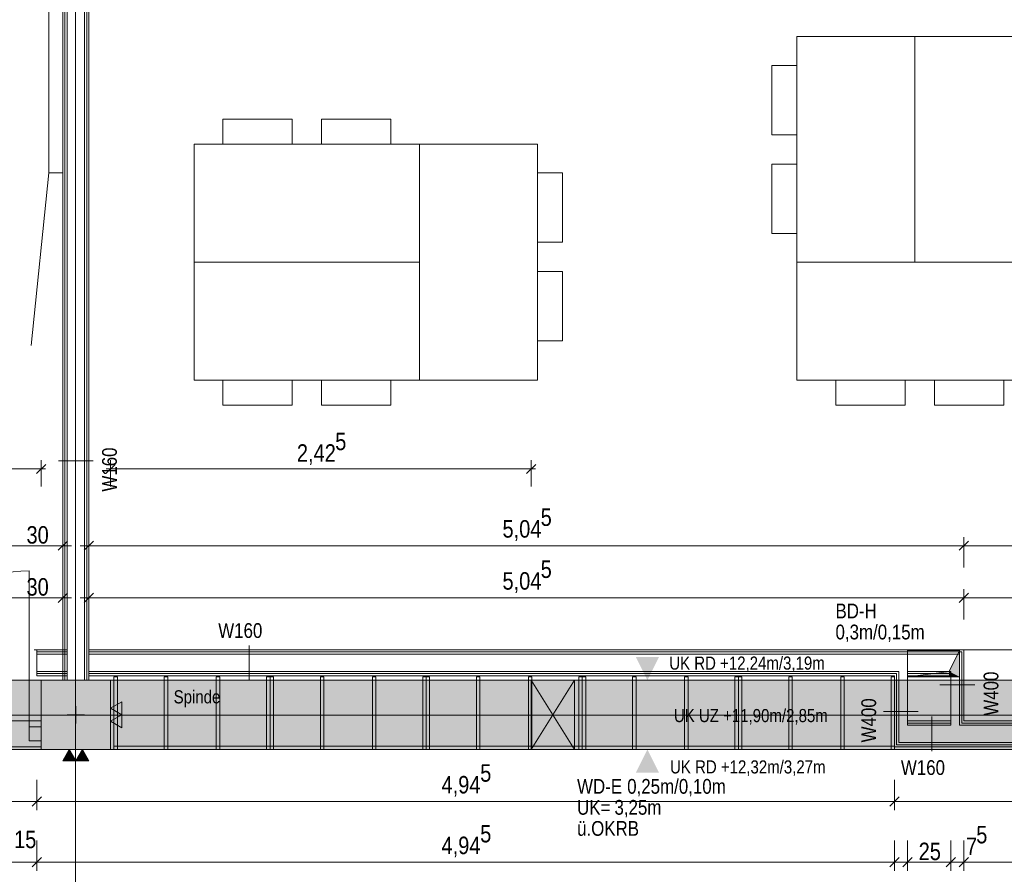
# Model space of a CAD drawing. Extents: x -620 to 3480, y 62 to 1102.
# Tile 85 of 256: x -328 to -215, y 808 to 906. Entities that reach past the tile are written whole.
import ezdxf
from ezdxf.lldxf.tags import DXFTag

# ---------------------------------------------------------------- set-up
doc = ezdxf.new("R2010")
doc.units = 0
doc.layers.get('0').update_dxf_attribs({"lineweight": 13})
for name, color, linetype, lineweight, true_color in [('00 -Bauelemente -Dämmung innen', 7, 'Continuous', 9, 0xff7fe6), ('00 -Bauelemente -Gipskarton', 7, 'Continuous', 9, 0xff7fe6), ('00_Beschriftung UZ', 3, 'Continuous', 13, 0x00ff00), ('30 -33 Aussenwände- 3 Aussenstützen', 7, 'Continuous', 50, 0x0000dd), ('30 -34 Innenwände- 11 Durchbruch', 4, 'Continuous', 9, 0x00ffff), ('30 -34 Innenwände- 2 nichttragend', 7, 'Continuous', 18, 0xff7fe6), ('30 -34 Innenwände- 4 Türen_Fenster', 7, 'Continuous', 15, 0x9955ff), ('30 -35 Decken- 1 Konstruktion-Träger- Stahlbeton', 7, 'grob-A06G9SLJ8I', 13, 0x33aa00), ('30 -35 Decken- 11 Bodendurchbruch', 7, 'Continuous', 15, 0x599559), ('60- 61 allgemeine Ausstattung- 1 Möbel', 7, 'Continuous', 9, 0x00cccc), ('70 -72 Beschriftung- 1 Beschriftung allgemein', 7, 'Continuous', 9, 0xff6633), ('70 -72 Beschriftung- 2 Beschriftung Bauteile', 7, 'Continuous', 9, 0x9999ff), ('70 -76 Bemaßung- 2 Allgemein', 9, 'Continuous', 5, 0x808080), ('iwb_Schraffur_Unterzug', 7, 'Continuous', 5, 0xffffcc)]:
    doc.layers.add(name, color=color, linetype=linetype, lineweight=lineweight, true_color=true_color)
doc.layers.add('70 -71 Achsen- 1 Gebäudeachsen', color=7, linetype='STRICHPUNKT2-A06G9SLK8I', lineweight=18)
doc.layers.add('70 -75 Raumstempel- 3 Wandstempel', color=7, linetype='Continuous', lineweight=50)
doc.styles.get("Standard").update_dxf_attribs({"font": 'ARIALN.TTF'})
tags = doc.linetypes.add('fein_strichliert-A06G9SLL8I', pattern=[4, 1, -2, 1]).pattern_tags.tags
tags[8:9] = [DXFTag(74, 4), DXFTag(75, 0), DXFTag(340, '0'), DXFTag(46, 0.0), DXFTag(50, 0.0), DXFTag(44, 0.0), DXFTag(45, 0.0)]
tags[6:7] = [DXFTag(74, 4), DXFTag(75, 0), DXFTag(340, '0'), DXFTag(46, 0.0), DXFTag(50, 0.0), DXFTag(44, 0.0), DXFTag(45, 0.0)]
tags[4:5] = [DXFTag(74, 4), DXFTag(75, 0), DXFTag(340, '0'), DXFTag(46, 0.0), DXFTag(50, 0.0), DXFTag(44, 0.0), DXFTag(45, 0.0)]
tags = doc.linetypes.add('grob-A06G9SLJ8I', pattern=[14, 3, -8, 3]).pattern_tags.tags
tags[8:9] = [DXFTag(74, 4), DXFTag(75, 0), DXFTag(340, '0'), DXFTag(46, 0.0), DXFTag(50, 0.0), DXFTag(44, 0.0), DXFTag(45, 0.0)]
tags[6:7] = [DXFTag(74, 4), DXFTag(75, 0), DXFTag(340, '0'), DXFTag(46, 0.0), DXFTag(50, 0.0), DXFTag(44, 0.0), DXFTag(45, 0.0)]
tags[4:5] = [DXFTag(74, 4), DXFTag(75, 0), DXFTag(340, '0'), DXFTag(46, 0.0), DXFTag(50, 0.0), DXFTag(44, 0.0), DXFTag(45, 0.0)]
tags = doc.linetypes.add('STRICHPUNKT2-A06G9SLK8I', pattern=[12.7, 6.35, -3.175, 0, -3.175]).pattern_tags.tags
tags[10:11] = [DXFTag(74, 4), DXFTag(75, 0), DXFTag(340, '0'), DXFTag(46, 0.0), DXFTag(50, 0.0), DXFTag(44, 0.0), DXFTag(45, 0.0)]
tags[8:9] = [DXFTag(74, 4), DXFTag(75, 0), DXFTag(340, '0'), DXFTag(46, 0.0), DXFTag(50, 0.0), DXFTag(44, 0.0), DXFTag(45, 0.0)]
tags[6:7] = [DXFTag(74, 4), DXFTag(75, 0), DXFTag(340, '0'), DXFTag(46, 0.0), DXFTag(50, 0.0), DXFTag(44, 0.0), DXFTag(45, 0.0)]
tags[4:5] = [DXFTag(74, 4), DXFTag(75, 0), DXFTag(340, '0'), DXFTag(46, 0.0), DXFTag(50, 0.0), DXFTag(44, 0.0), DXFTag(45, 0.0)]

# ---------------------------------------------------------------- blocks, each defined once
blk = doc.blocks.new('Referenz-A06G9SLM8I')
at = {"layer": '00 -Bauelemente -Dämmung innen', "color": 0, "linetype": 'Continuous', "lineweight": -2, "ltscale": 0.13}
for p, q in [((-323, 829.9), (-323, 986.9)), ((-321, 829.9), (-321, 986.9)), ((-326.5, 832.9), (-323, 832.9)), ((-320.5, 832.9), (-220.1, 832.9)), ((-220.1, 824.7), (-220.1, 832.9)), ((-326.5, 830.9), (-323, 830.9)), ((-320.5, 830.9), (-227.1, 830.9)), ((-227.1, 830.9), (-227.1, 822.7)), ((-226.1, 830.9), (-226.1, 830.4)), ((-226.1, 830.9), (-221.1, 830.9)), ((-226.1, 830.4), (-226.1, 825.2)), ((-221.1, 830.4), (-221.1, 830.9)), ((-221.1, 825.2), (-221.1, 830.4)), ((-226.1, 825.2), (-226.1, 824.7)), ((-226.1, 824.7), (-221.1, 824.7)), ((-221.1, 824.7), (-221.1, 825.2)), ((-220.1, 824.7), (-195, 824.7)), ((-227.1, 822.7), (-195, 822.7))]:
    blk.add_line(p, q, dxfattribs=at)
at = {"layer": '00 -Bauelemente -Gipskarton', "color": 0, "linetype": 'Continuous', "lineweight": -2, "ltscale": 0.13}
for p, q in [((-323.5, 829.9), (-323.5, 986.9)), ((-323.25, 829.9), (-323.25, 986.9)), ((-323, 829.9), (-323, 986.9)), ((-321, 829.9), (-321, 986.9)), ((-320.75, 829.9), (-320.75, 986.9)), ((-320.5, 829.9), (-320.5, 986.9)), ((-326.5, 833.4), (-323, 833.4)), ((-320.5, 833.4), (-219.6, 833.4)), ((-219.6, 825.2), (-219.6, 833.4)), ((-326.5, 833.15), (-323, 833.15)), ((-326.5, 832.9), (-323, 832.9)), ((-320.5, 833.15), (-219.85, 833.15)), ((-320.5, 832.9), (-220.1, 832.9)), ((-220.1, 824.7), (-220.1, 832.9)), ((-219.85, 824.95), (-219.85, 833.15)), ((-326.5, 830.9), (-323, 830.9)), ((-326.5, 830.65), (-323, 830.65)), ((-326.5, 830.4), (-323, 830.4)), ((-320.5, 830.9), (-227.1, 830.9)), ((-320.5, 830.65), (-227.35, 830.65)), ((-320.5, 830.4), (-227.6, 830.4)), ((-227.6, 830.4), (-227.6, 822.2)), ((-227.35, 830.65), (-227.35, 822.45)), ((-227.1, 830.9), (-227.1, 822.7)), ((-226.1, 830.9), (-221.1, 830.9)), ((-226.1, 830.65), (-221.1, 830.65)), ((-226.1, 830.4), (-221.1, 830.4)), ((-221.1, 830.9), (-221.1, 830.65)), ((-221.1, 830.65), (-221.1, 830.4)), ((-226.1, 825.2), (-221.1, 825.2)), ((-226.1, 825.2), (-226.1, 824.95)), ((-226.1, 824.95), (-226.1, 824.7)), ((-226.1, 824.95), (-221.1, 824.95)), ((-226.1, 824.7), (-221.1, 824.7)), ((-220.1, 824.7), (-195, 824.7)), ((-219.85, 824.95), (-195, 824.95)), ((-219.6, 825.2), (-195, 825.2)), ((-227.6, 822.2), (-195, 822.2)), ((-227.35, 822.45), (-195, 822.45)), ((-227.1, 822.7), (-195, 822.7))]:
    blk.add_line(p, q, dxfattribs=at)
at = {"layer": '00_Beschriftung UZ', "color": 0, "lineweight": -2}
for points in [[(-257.42, 832.57), (-256.09, 829.9), (-254.75, 832.57)], [(-257.42, 827.23), (-256.09, 829.9), (-254.75, 827.24)], [(-257.42, 824.57), (-256.09, 821.9), (-254.75, 824.57)], [(-257.42, 819.23), (-256.09, 821.9), (-254.75, 819.24)]]:
    blk.add_solid(points, dxfattribs=at)
at = {"layer": '30 -33 Aussenwände- 3 Aussenstützen', "color": 0, "linetype": 'Continuous', "lineweight": -2, "ltscale": 0.13}
for p, q in [((-326, 829.9), (-326, 821.9)), ((-318, 829.9), (-326, 829.9)), ((-318, 821.9), (-318, 829.9)), ((-326, 821.9), (-318, 821.9))]:
    blk.add_line(p, q, dxfattribs=at)
at = {"layer": '30 -33 Aussenwände- 3 Aussenstützen', "color": 0, "lineweight": -2}
for p, q in [((-322, 826.9), (-322, 824.9)), ((-323, 825.9), (-321, 825.9))]:
    blk.add_line(p, q, dxfattribs=at)
at = {"layer": '30 -34 Innenwände- 11 Durchbruch', "color": 0, "linetype": 'Continuous', "lineweight": -2, "ltscale": 0.13}
for p, q in [((-269.5, 829.9), (-264.5, 829.9)), ((-264.5, 829.9), (-269.5, 821.9)), ((-264.5, 821.9), (-269.5, 829.9)), ((-269.5, 821.9), (-269.5, 829.9)), ((-269.5, 829.9), (-264.5, 821.9)), ((-264.5, 829.9), (-269.5, 821.9)), ((-264.5, 821.9), (-264.5, 829.9)), ((-269.5, 821.9), (-264.5, 821.9))]:
    blk.add_line(p, q, dxfattribs=at)
at = {"layer": '30 -34 Innenwände- 11 Durchbruch', "color": 0, "lineweight": -2}
for points in [[(-269.5, 821.9), (-269.5, 829.9), (-267, 825.9)], [(-264.5, 821.9), (-267, 825.9), (-264.5, 829.9)]]:
    blk.add_solid(points, dxfattribs=at)
at = {"layer": '30 -34 Innenwände- 2 nichttragend', "color": 0, "linetype": 'Continuous', "lineweight": -2, "ltscale": 0.13}
for p, q in [((-323.5, 829.9), (-323.5, 986.9)), ((-320.5, 829.9), (-320.5, 986.9)), ((-326.8, 833.4), (-326.5, 833.4)), ((-326.5, 833.15), (-326.5, 833.4)), ((-326.5, 833.4), (-323, 833.4)), ((-323, 830.4), (-323, 833.4)), ((-320.5, 833.4), (-219.6, 833.4)), ((-219.6, 825.2), (-219.6, 833.4)), ((-326.5, 833.15), (-326.5, 832.9)), ((-326.5, 830.9), (-326.5, 832.9)), ((-326.5, 830.9), (-326.5, 830.65)), ((-326.5, 830.4), (-326.5, 830.65)), ((-326.5, 830.4), (-323, 830.4)), ((-320.5, 830.4), (-227.6, 830.4)), ((-227.6, 830.4), (-227.6, 822.2)), ((-226.1, 830.4), (-226.1, 825.2)), ((-226.1, 830.4), (-221.1, 830.4)), ((-221.1, 825.2), (-221.1, 830.4)), ((-326, 824.95), (-326, 825.2)), ((-326, 822.2), (-326, 824.95)), ((-326, 824.7), (-326, 824.95)), ((-326, 822.7), (-326, 824.7)), ((-226.1, 825.2), (-221.1, 825.2)), ((-219.6, 825.2), (-195, 825.2)), ((-326, 822.45), (-326, 822.7)), ((-326, 822.2), (-326, 822.45)), ((-227.6, 822.2), (-195, 822.2))]:
    blk.add_line(p, q, dxfattribs=at)
at = {"layer": '30 -34 Innenwände- 4 Türen_Fenster', "color": 0, "linetype": 'grob-A06G9SLJ8I', "lineweight": -2, "ltscale": 0.13}
for p, q in [((-327.4, 824.5), (-327.4, 842.5)), ((-360, 825.2), (-326, 825.2)), ((-360, 822.2), (-326, 822.2))]:
    blk.add_line(p, q, dxfattribs=at)
at = {"layer": '30 -34 Innenwände- 4 Türen_Fenster', "color": 0, "linetype": 'Continuous', "lineweight": -2, "ltscale": 0.13}
for p, q in [((-327.4, 824.5), (-326, 824.5)), ((-327.4, 822.9), (-327.4, 824.5)), ((-326, 824.5), (-326, 822.9)), ((-326, 822.9), (-327.4, 822.9))]:
    blk.add_line(p, q, dxfattribs=at)
at = {"layer": '30 -34 Innenwände- 4 Türen_Fenster', "color": 0, "linetype": 'grob-A06G9SLJ8I', "lineweight": -2, "ltscale": 0.13}
blk.add_ellipse((-327.4, 824.5), major_axis=(0, 18), ratio=1, start_param=0, end_param=1.570796, dxfattribs=at)
at = {"layer": '30 -35 Decken- 1 Konstruktion-Träger- Stahlbeton', "color": 0, "linetype": 'STRICHPUNKT2-A06G9SLK8I', "lineweight": -2, "ltscale": 0.13}
for p, q in [((-554.53, 829.9), (4, 829.9)), ((-554.53, 821.9), (4, 821.9))]:
    blk.add_line(p, q, dxfattribs=at)
at = {"layer": '30 -35 Decken- 11 Bodendurchbruch', "color": 0, "linetype": 'Continuous', "lineweight": -2, "ltscale": 0.13}
for p, q in [((-226.1, 830.3), (-226.1, 833.3)), ((-226.1, 833.3), (-220.1, 833.3)), ((-220.1, 833.3), (-221.3, 830.9)), ((-220.1, 833.3), (-221.3, 830.9)), ((-220.1, 830.3), (-220.1, 833.3)), ((-221.3, 830.9), (-226.1, 830.3)), ((-221.3, 830.9), (-226.1, 830.3)), ((-226.1, 830.3), (-220.1, 830.3))]:
    blk.add_line(p, q, dxfattribs=at)
at = {"layer": '30 -35 Decken- 11 Bodendurchbruch', "color": 0, "lineweight": -2}
for points in [[(-220.1, 830.3), (-221.3, 830.9), (-220.1, 833.3)], [(-221.3, 830.3), (-226.1, 830.3), (-221.3, 830.9)], [(-221.3, 830.3), (-221.3, 830.9), (-220.1, 830.3)]]:
    blk.add_solid(points, dxfattribs=at)
at = {"layer": '60- 61 allgemeine Ausstattung- 1 Möbel', "color": 0, "linetype": 'Continuous', "lineweight": -2, "ltscale": 0.13}
for p, q in [((-325.1, 888.4), (-325.1, 928.4)), ((-323.5, 928.4), (-323.5, 888.4)), ((-238.87, 878.11), (-238.87, 904.11)), ((-238.87, 904.11), (-225.27, 904.11)), ((-225.27, 878.11), (-225.27, 904.11)), ((-225.27, 904.11), (-211.67, 904.11)), ((-225.27, 904.11), (-225.27, 878.11)), ((-241.75, 900.8), (-238.87, 900.8)), ((-241.75, 892.8), (-241.75, 900.8)), ((-238.87, 900.8), (-238.87, 892.8)), ((-305.05, 891.71), (-305.05, 894.59)), ((-305.05, 894.59), (-297.05, 894.59)), ((-297.05, 894.59), (-297.05, 891.71)), ((-293.66, 891.71), (-293.66, 894.59)), ((-293.66, 894.59), (-285.66, 894.59)), ((-285.66, 894.59), (-285.66, 891.71)), ((-238.87, 892.8), (-241.75, 892.8)), ((-308.36, 891.71), (-282.36, 891.71)), ((-308.36, 878.11), (-308.36, 891.71)), ((-297.05, 891.71), (-305.05, 891.71)), ((-285.66, 891.71), (-293.66, 891.71)), ((-282.36, 864.51), (-282.36, 891.71)), ((-282.36, 891.71), (-268.76, 891.71)), ((-282.36, 891.71), (-282.36, 878.11)), ((-268.76, 891.71), (-268.76, 864.51)), ((-241.75, 889.41), (-238.87, 889.41)), ((-241.75, 881.41), (-241.75, 889.41)), ((-238.87, 889.41), (-238.87, 881.41)), ((-325.1, 888.4), (-327.15, 868.51)), ((-323.5, 888.4), (-325.1, 888.4)), ((-268.76, 880.41), (-268.76, 888.41)), ((-268.76, 888.41), (-265.88, 888.41)), ((-265.88, 888.41), (-265.88, 880.41)), ((-238.87, 881.41), (-241.75, 881.41)), ((-265.88, 880.41), (-268.76, 880.41)), ((-308.36, 878.11), (-282.36, 878.11)), ((-308.36, 864.51), (-308.36, 878.11)), ((-282.36, 878.11), (-308.36, 878.11)), ((-282.36, 878.11), (-282.36, 864.51)), ((-225.27, 878.11), (-238.87, 878.11)), ((-238.87, 878.11), (-211.67, 878.11)), ((-238.87, 864.51), (-238.87, 878.11)), ((-211.67, 878.11), (-225.27, 878.11)), ((-268.76, 869.02), (-268.76, 877.02)), ((-268.76, 877.02), (-265.88, 877.02)), ((-265.88, 877.02), (-265.88, 869.02)), ((-265.88, 869.02), (-268.76, 869.02)), ((-282.36, 864.51), (-308.36, 864.51)), ((-305.05, 861.63), (-305.05, 864.51)), ((-305.05, 864.51), (-297.05, 864.51)), ((-297.05, 864.51), (-297.05, 861.63)), ((-293.66, 861.63), (-293.66, 864.51)), ((-293.66, 864.51), (-285.66, 864.51)), ((-285.66, 864.51), (-285.66, 861.63)), ((-268.76, 864.51), (-282.36, 864.51)), ((-211.67, 864.51), (-238.87, 864.51)), ((-234.36, 861.63), (-234.36, 864.51)), ((-234.36, 864.51), (-226.36, 864.51)), ((-226.36, 864.51), (-226.36, 861.63)), ((-222.97, 861.63), (-222.97, 864.51)), ((-222.97, 864.51), (-214.97, 864.51)), ((-214.97, 864.51), (-214.97, 861.63)), ((-297.05, 861.63), (-305.05, 861.63)), ((-285.66, 861.63), (-293.66, 861.63)), ((-226.36, 861.63), (-234.36, 861.63)), ((-214.97, 861.63), (-222.97, 861.63))]:
    blk.add_line(p, q, dxfattribs=at)
at = {"layer": '60- 61 allgemeine Ausstattung- 1 Möbel', "color": 0, "lineweight": -2}
for p, q in [((-219.6, 833.4), (-199.5, 833.4)), ((-219.6, 825.2), (-219.6, 833.4)), ((-199.5, 825.2), (-219.6, 825.2))]:
    blk.add_line(p, q, dxfattribs=at)
at = {"layer": '60- 61 allgemeine Ausstattung- 1 Möbel', "color": 0, "linetype": 'fein_strichliert-A06G9SLL8I', "lineweight": -2, "ltscale": 0.13}
for p, q in [((-317.6, 830.3), (-317.2, 830.3)), ((-317.6, 821.9), (-317.6, 830.3)), ((-317.2, 830.3), (-317.2, 821.9)), ((-311.8, 830.3), (-311.4, 830.3)), ((-311.8, 821.9), (-311.8, 830.3)), ((-311.4, 830.3), (-311.4, 821.9)), ((-305.8, 830.3), (-305.4, 830.3)), ((-305.8, 821.9), (-305.8, 830.3)), ((-305.4, 830.3), (-305.4, 821.9)), ((-300, 830.3), (-299.6, 830.3)), ((-300, 821.9), (-300, 830.3)), ((-299.6, 830.3), (-299.2, 830.3)), ((-299.6, 821.9), (-299.6, 830.3)), ((-299.6, 830.3), (-299.6, 821.9)), ((-299.2, 830.3), (-299.2, 821.9)), ((-293.8, 830.3), (-293.4, 830.3)), ((-293.8, 821.9), (-293.8, 830.3)), ((-293.4, 830.3), (-293.4, 821.9)), ((-287.8, 830.3), (-287.4, 830.3)), ((-287.8, 821.9), (-287.8, 830.3)), ((-287.4, 830.3), (-287.4, 821.9)), ((-282, 830.3), (-281.6, 830.3)), ((-282, 821.9), (-282, 830.3)), ((-281.6, 830.3), (-281.6, 821.9)), ((-281.6, 830.3), (-281.2, 830.3)), ((-281.6, 821.9), (-281.6, 830.3)), ((-281.2, 830.3), (-281.2, 821.9)), ((-275.8, 830.3), (-275.4, 830.3)), ((-275.8, 821.9), (-275.8, 830.3)), ((-275.4, 830.3), (-275.4, 821.9)), ((-269.8, 830.3), (-269.4, 830.3)), ((-269.8, 821.9), (-269.8, 830.3)), ((-269.4, 830.3), (-269.4, 821.9)), ((-264, 830.3), (-263.6, 830.3)), ((-264, 821.9), (-264, 830.3)), ((-263.6, 830.3), (-263.6, 821.9)), ((-263.6, 830.3), (-263.2, 830.3)), ((-263.6, 821.9), (-263.6, 830.3)), ((-263.2, 830.3), (-263.2, 821.9)), ((-257.8, 830.3), (-257.4, 830.3)), ((-257.8, 821.9), (-257.8, 830.3)), ((-257.4, 830.3), (-257.4, 821.9)), ((-251.8, 830.3), (-251.4, 830.3)), ((-251.8, 821.9), (-251.8, 830.3)), ((-251.4, 830.3), (-251.4, 821.9)), ((-246, 830.3), (-245.6, 830.3)), ((-246, 821.9), (-246, 830.3)), ((-245.6, 830.3), (-245.6, 821.9)), ((-245.6, 830.3), (-245.2, 830.3)), ((-245.6, 821.9), (-245.6, 830.3)), ((-245.2, 830.3), (-245.2, 821.9)), ((-239.8, 830.3), (-239.4, 830.3)), ((-239.8, 821.9), (-239.8, 830.3)), ((-239.4, 830.3), (-239.4, 821.9)), ((-233.8, 830.3), (-233.4, 830.3)), ((-233.8, 821.9), (-233.8, 830.3)), ((-233.4, 830.3), (-233.4, 821.9)), ((-228, 830.3), (-227.6, 830.3)), ((-228, 821.9), (-228, 830.3)), ((-227.6, 830.3), (-227.6, 821.9)), ((-317.6, 821.9), (-317.6, 822.3)), ((-317.6, 822.3), (-227.6, 822.3)), ((-227.6, 822.3), (-227.6, 821.9)), ((-317.2, 821.9), (-317.6, 821.9)), ((-227.6, 821.9), (-317.6, 821.9)), ((-311.4, 821.9), (-311.8, 821.9)), ((-305.4, 821.9), (-305.8, 821.9)), ((-299.6, 821.9), (-300, 821.9)), ((-299.2, 821.9), (-299.6, 821.9)), ((-293.4, 821.9), (-293.8, 821.9)), ((-287.4, 821.9), (-287.8, 821.9)), ((-281.6, 821.9), (-282, 821.9)), ((-281.2, 821.9), (-281.6, 821.9)), ((-275.4, 821.9), (-275.8, 821.9)), ((-269.4, 821.9), (-269.8, 821.9)), ((-263.6, 821.9), (-264, 821.9)), ((-263.2, 821.9), (-263.6, 821.9)), ((-257.4, 821.9), (-257.8, 821.9)), ((-251.4, 821.9), (-251.8, 821.9)), ((-245.6, 821.9), (-246, 821.9)), ((-245.2, 821.9), (-245.6, 821.9)), ((-239.4, 821.9), (-239.8, 821.9)), ((-233.4, 821.9), (-233.8, 821.9)), ((-227.6, 821.9), (-228, 821.9))]:
    blk.add_line(p, q, dxfattribs=at)
at = {"layer": '70 -71 Achsen- 1 Gebäudeachsen', "color": 0, "linetype": 'STRICHPUNKT2-A06G9SLK8I', "lineweight": -2, "ltscale": 0.13}
for p, q in [((-322.03, 1075.82), (-322.03, 76.38)), ((-554.53, 825.88), (92.91, 825.88))]:
    blk.add_line(p, q, dxfattribs=at)
at = {"layer": '70 -72 Beschriftung- 2 Beschriftung Bauteile', "color": 0, "lineweight": -2}
for p, q in [((-318, 826.65), (-316.71, 827.4)), ((-316.71, 825.9), (-318, 826.65)), ((-316.71, 827.4), (-316.71, 825.9)), ((-318, 825.15), (-316.71, 825.9)), ((-316.71, 825.9), (-316.71, 824.4)), ((-316.71, 824.4), (-318, 825.15)), ((-323.5, 820.61), (-322.75, 821.9)), ((-322.75, 821.9), (-322, 820.61)), ((-322, 820.61), (-321.25, 821.9)), ((-321.25, 821.9), (-320.5, 820.61)), ((-322, 820.61), (-323.5, 820.61)), ((-320.5, 820.61), (-322, 820.61))]:
    blk.add_line(p, q, dxfattribs=at)
for points in [[(-316.71, 825.9), (-318, 826.65), (-316.71, 827.4)], [(-316.71, 824.4), (-318, 825.15), (-316.71, 825.9)], [(-322.75, 820.61), (-323.5, 820.61), (-322.75, 821.9)], [(-322.75, 820.61), (-322.75, 821.9), (-322, 820.61)], [(-321.25, 820.61), (-322, 820.61), (-321.25, 821.9)], [(-321.25, 820.61), (-321.25, 821.9), (-320.5, 820.61)]]:
    blk.add_solid(points, dxfattribs=at)
at = {"layer": '70 -75 Raumstempel- 3 Wandstempel', "color": 0, "linetype": 'Continuous', "lineweight": -2, "ltscale": 0.13}
for p, q in [((-320, 855.2), (-324, 855.2)), ((-302.02, 833.9), (-302.02, 829.9)), ((-218.35, 829.36), (-222.35, 829.36)), ((-228.85, 826.28), (-224.85, 826.28)), ((-223.29, 821.7), (-223.29, 825.7))]:
    blk.add_line(p, q, dxfattribs=at)
at = {"layer": '70 -76 Bemaßung- 2 Allgemein', "color": 0, "linetype": 'Continuous', "lineweight": -2, "ltscale": 0.13}
for p, q in [((-326, 852.25), (-326, 855.25)), ((-318, 852.25), (-318, 855.25)), ((-269.5, 852.25), (-269.5, 855.25)), ((-327.06, 854.25), (-371.14, 854.25)), ((-325.5, 854.25), (-327.06, 854.25)), ((-325.47, 854.78), (-326.53, 853.72)), ((-318.53, 853.72), (-317.47, 854.78)), ((-318.5, 854.25), (-316.94, 854.25)), ((-270.56, 854.25), (-316.94, 854.25)), ((-269, 854.25), (-270.56, 854.25)), ((-268.97, 854.78), (-270.03, 853.72)), ((-322.97, 845.93), (-324.03, 844.87)), ((-323.5, 842.9), (-323.5, 846.4)), ((-321.03, 844.87), (-319.97, 845.93)), ((-320.5, 842.9), (-320.5, 846.4)), ((-219.07, 845.93), (-220.13, 844.87)), ((-220.13, 844.87), (-219.07, 845.93)), ((-219.6, 842.9), (-219.6, 846.4)), ((-219.6, 842.9), (-219.6, 846.4)), ((-330.5, 845.4), (-328.44, 845.4)), ((-324.56, 845.4), (-328.44, 845.4)), ((-322.5, 845.4), (-324.56, 845.4)), ((-321.5, 845.4), (-319.44, 845.4)), ((-220.66, 845.4), (-319.44, 845.4)), ((-218.6, 845.4), (-220.66, 845.4)), ((-220.6, 845.4), (-218.54, 845.4)), ((-162.86, 845.4), (-218.54, 845.4)), ((-323.5, 836.9), (-323.5, 840.4)), ((-320.5, 836.9), (-320.5, 840.4)), ((-219.6, 836.9), (-219.6, 840.4)), ((-219.6, 836.9), (-219.6, 840.4)), ((-330.5, 839.4), (-328.44, 839.4)), ((-324.56, 839.4), (-328.44, 839.4)), ((-322.5, 839.4), (-324.56, 839.4)), ((-322.97, 839.93), (-324.03, 838.87)), ((-321.5, 839.4), (-319.44, 839.4)), ((-321.03, 838.87), (-319.97, 839.93)), ((-220.66, 839.4), (-319.44, 839.4)), ((-218.6, 839.4), (-220.66, 839.4)), ((-220.6, 839.4), (-218.54, 839.4)), ((-219.07, 839.93), (-220.13, 838.87)), ((-220.13, 838.87), (-219.07, 839.93)), ((-196.06, 839.4), (-218.54, 839.4)), ((-326.5, 818.4), (-326.5, 814.9)), ((-326.5, 818.4), (-326.5, 814.9)), ((-227.6, 818.4), (-227.6, 814.9)), ((-227.6, 818.4), (-227.6, 814.9)), ((-327.03, 815.37), (-325.97, 816.43)), ((-327.03, 815.37), (-325.97, 816.43)), ((-227.07, 816.43), (-228.13, 815.37)), ((-228.13, 815.37), (-227.07, 816.43)), ((-326.5, 815.9), (-329.5, 815.9)), ((-327.5, 815.9), (-325.44, 815.9)), ((-327.5, 815.9), (-325.44, 815.9)), ((-325.44, 815.9), (-324.38, 815.9)), ((-228.66, 815.9), (-325.44, 815.9)), ((-226.6, 815.9), (-228.66, 815.9)), ((-228.6, 815.9), (-226.54, 815.9)), ((-196.06, 815.9), (-226.54, 815.9)), ((-326.5, 811.4), (-326.5, 807.9)), ((-326.5, 811.4), (-326.5, 807.9)), ((-227.6, 811.4), (-227.6, 807.9)), ((-227.6, 811.4), (-227.6, 807.9)), ((-226.1, 811.4), (-226.1, 807.9)), ((-226.1, 811.4), (-226.1, 807.9)), ((-221.1, 811.4), (-221.1, 807.9)), ((-221.1, 811.4), (-221.1, 807.9)), ((-219.6, 811.4), (-219.6, 807.9)), ((-219.6, 811.4), (-219.6, 807.9)), ((-326.5, 808.9), (-329.5, 808.9)), ((-327.5, 808.9), (-325.44, 808.9)), ((-327.5, 808.9), (-325.44, 808.9)), ((-327.03, 808.37), (-325.97, 809.43)), ((-327.03, 808.37), (-325.97, 809.43)), ((-325.44, 808.9), (-324.38, 808.9)), ((-228.66, 808.9), (-325.44, 808.9)), ((-228.66, 808.9), (-229.72, 808.9)), ((-226.6, 808.9), (-228.66, 808.9)), ((-226.6, 808.9), (-228.66, 808.9)), ((-227.07, 809.43), (-228.13, 808.37)), ((-227.07, 809.43), (-228.13, 808.37)), ((-226.1, 808.9), (-227.6, 808.9)), ((-227.1, 808.9), (-225.04, 808.9)), ((-227.1, 808.9), (-225.04, 808.9)), ((-226.63, 808.37), (-225.57, 809.43)), ((-226.63, 808.37), (-225.57, 809.43)), ((-225.04, 808.9), (-223.98, 808.9)), ((-222.16, 808.9), (-225.04, 808.9)), ((-222.16, 808.9), (-223.22, 808.9)), ((-220.1, 808.9), (-222.16, 808.9)), ((-220.1, 808.9), (-222.16, 808.9)), ((-220.57, 809.43), (-221.63, 808.37)), ((-220.57, 809.43), (-221.63, 808.37)), ((-219.6, 808.9), (-221.1, 808.9)), ((-220.6, 808.9), (-218.54, 808.9)), ((-220.6, 808.9), (-218.54, 808.9)), ((-220.13, 808.37), (-219.07, 809.43)), ((-220.13, 808.37), (-219.07, 809.43)), ((-218.54, 808.9), (-217.48, 808.9)), ((-162.06, 808.9), (-218.54, 808.9))]:
    blk.add_line(p, q, dxfattribs=at)
at = {"layer": '00_Beschriftung UZ', "color": 0, "linetype": 'ByBlock', "lineweight": -2, "ltscale": 0.13, "char_height": 1.5103, "attachment_point": 1}
for s, insert in [('{\\fArial Narrow;UK RD +12,24m/3,19m}', (-253.57, 832.62)), ('{\\fArial Narrow;UK UZ +11,90m/2,85m}', (-253.03, 826.57)), ('{\\fArial Narrow;UK RD +12,32m/3,27m}', (-253.48, 820.65))]:
    blk.add_mtext(s, dxfattribs=dict(at, insert=insert))
at = {"layer": '30 -34 Innenwände- 11 Durchbruch', "color": 0, "linetype": 'Continuous', "lineweight": -2, "ltscale": 0.13, "char_height": 1.7, "attachment_point": 1}
for s, insert in [('{\\fArial Narrow;0,25m/0,10m}', (-258.42, 818.5)), ('{\\fArial Narrow;WD-E}', (-264.2, 818.5)), ('{\\fArial Narrow;UK=}', (-264.2, 816.08)), ('{\\fArial Narrow;3,25m}', (-259.89, 816.08)), ('{\\fArial Narrow;ü.OKRB}', (-264.2, 813.65))]:
    blk.add_mtext(s, dxfattribs=dict(at, insert=insert))
at = {"layer": '30 -35 Decken- 11 Bodendurchbruch', "color": 0, "linetype": 'Continuous', "lineweight": -2, "ltscale": 0.13, "char_height": 1.7, "attachment_point": 1}
for s, insert in [('{\\fArial Narrow;BD-H}', (-234.4, 838.73)), ('{\\fArial Narrow;0,3m/0,15m}', (-234.4, 836.3))]:
    blk.add_mtext(s, dxfattribs=dict(at, insert=insert))
at = {"layer": '70 -72 Beschriftung- 1 Beschriftung allgemein', "color": 0, "linetype": 'Continuous', "lineweight": -2, "ltscale": 0.13, "insert": (-310.72, 828.73), "char_height": 1.5103, "attachment_point": 1}
blk.add_mtext('{\\fArial Narrow;Spinde}', dxfattribs=at)
at = {"layer": '70 -75 Raumstempel- 3 Wandstempel', "color": 0, "linetype": 'ByBlock', "lineweight": -2, "ltscale": 0.13, "char_height": 1.7, "attachment_point": 1, "rotation": 90}
for s, insert in [('{\\fArial Narrow;W160}', (-318.97, 851.64)), ('{\\fArial Narrow;W400}', (-217.32, 825.8)), ('{\\fArial Narrow;W400}', (-231.42, 822.72))]:
    blk.add_mtext(s, dxfattribs=dict(at, insert=insert))
at = {"layer": '70 -75 Raumstempel- 3 Wandstempel', "color": 0, "linetype": 'ByBlock', "lineweight": -2, "ltscale": 0.13, "char_height": 1.7, "attachment_point": 1}
for insert in [(-305.58, 836.47), (-226.86, 820.67)]:
    blk.add_mtext('{\\fArial Narrow;W160}', dxfattribs=dict(at, insert=insert))
at = {"layer": '70 -76 Bemaßung- 2 Allgemein', "color": 0, "linetype": 'Continuous', "lineweight": -2, "ltscale": 0.13, "char_height": 2.0138, "attachment_point": 1}
for s, insert in [('{\\fArial Narrow;5}', (-292.09, 858.44)), ('{\\fArial Narrow;2,42}', (-296.51, 857.1)), ('{\\fArial Narrow;5}', (-268.4, 849.7)), ('{\\fArial Narrow;5,04}', (-272.8, 848.35)), ('{\\fArial Narrow;30}', (-327.69, 847.66)), ('{\\fArial Narrow;5}', (-268.4, 843.7)), ('{\\fArial Narrow;30}', (-327.69, 841.66)), ('{\\fArial Narrow;5,04}', (-272.8, 842.35)), ('{\\fArial Narrow;5}', (-275.37, 820.2)), ('{\\fArial Narrow;4,94}', (-279.83, 818.85)), ('{\\fArial Narrow;5}', (-275.37, 813.2)), ('{\\fArial Narrow;5}', (-218.17, 813.09)), ('{\\fArial Narrow;15}', (-329.12, 812.54)), ('{\\fArial Narrow;4,94}', (-279.83, 811.85)), ('{\\fArial Narrow;25}', (-224.81, 811.16)), ('{\\fArial Narrow;7}', (-219.35, 811.75))]:
    blk.add_mtext(s, dxfattribs=dict(at, insert=insert))
blk = doc.blocks.new('Referenz-A06G9SLO8I')
at = {"layer": 'iwb_Schraffur_Unterzug', "linetype": 'Continuous', "ltscale": 0.13}
for points in [[(-554.53, 829.88), (3.97, 829.88), (3.97, 821.88)], [(-554.53, 829.88), (3.97, 821.88), (-554.53, 828.74)], [(-554.53, 828.74), (3.97, 821.88), (-554.53, 821.88)]]:
    blk.add_solid(points, dxfattribs=at)

msp = doc.modelspace()

# ---------------------------------------------------------------- block references
at = {"color": 8, "lineweight": 13, "ltscale": 0.13, "true_color": 0x808080}
msp.add_blockref('Referenz-A06G9SLM8I', (0, 0), dxfattribs=at)
at = {"color": 8, "lineweight": 25, "ltscale": 0.25, "true_color": 0x808080}
msp.add_blockref('Referenz-A06G9SLO8I', (0, 0), dxfattribs=at)

doc.saveas('drawing.dxf')
